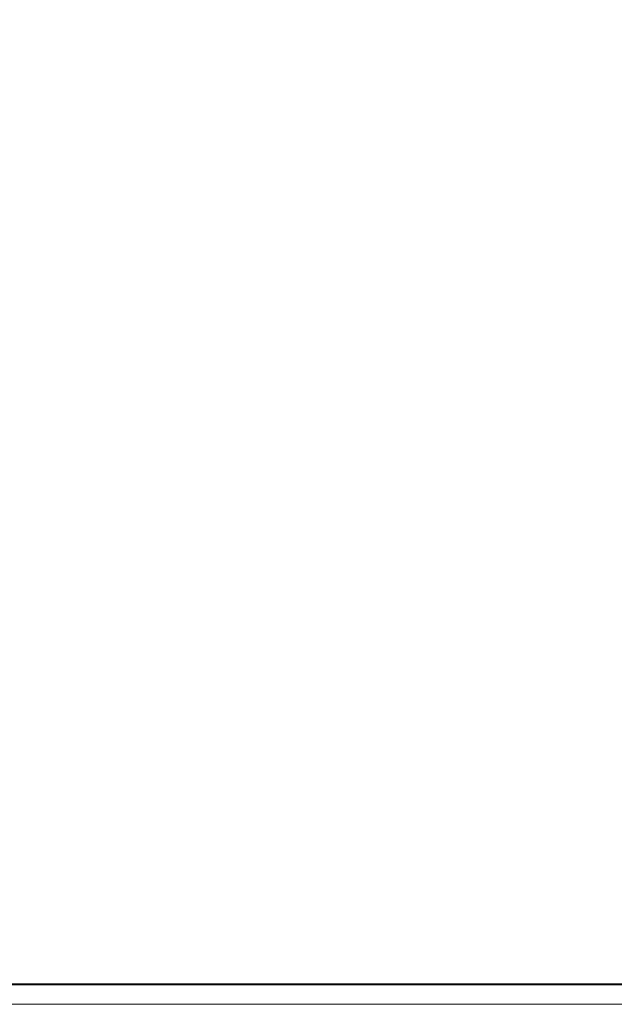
# Model space of a CAD drawing. Header units: millimetres. Extents: x -816133 to 919604, y 87941 to 147341.
# Tile 165 of 256: x 66389 to 81166, y 87941 to 112398. Entities that reach past the tile are written whole.
import ezdxf

# ---------------------------------------------------------------- set-up
doc = ezdxf.new("R2010")
doc.units = ezdxf.units.MM
doc.layers.add('формат', color=250, linetype='Continuous')
doc.styles.add('Arial', font='arial.ttf', dxfattribs={"width": 0.9, "height": 699.9999999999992})

# ---------------------------------------------------------------- blocks, each defined once
blk = doc.blocks.new('*U1162')
at = {"color": 0, "lineweight": 0}
blk.add_lwpolyline([(-841, 3.464264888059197e-14), (6.661338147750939e-14, 6.661338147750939e-14), (-1.377945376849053e-14, 594.0000000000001), (-841.0000000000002, 594.0000000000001)], close=True, dxfattribs=at)
at = {"lineweight": 40}
blk.add_lwpolyline([(-821, 5.000000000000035), (-4.999999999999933, 5.000000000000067), (-5.000000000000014, 589.0000000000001), (-821.0000000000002, 589.0000000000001)], close=True, dxfattribs=at)
at = {"style": 'Arial', "width": 0.9, "flags": 8}
blk.add_attdef('FORMAT', (-36.87188609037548, 1.257088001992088), '', height=2.8, dxfattribs=at)

msp = doc.modelspace()

# ---------------------------------------------------------------- block references
at = {"layer": 'формат', "xscale": 100, "yscale": 100, "zscale": 100}
msp.add_blockref('*U1162', (108966.5335845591, 87941.01668656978), dxfattribs=at)

doc.saveas('drawing.dxf')
